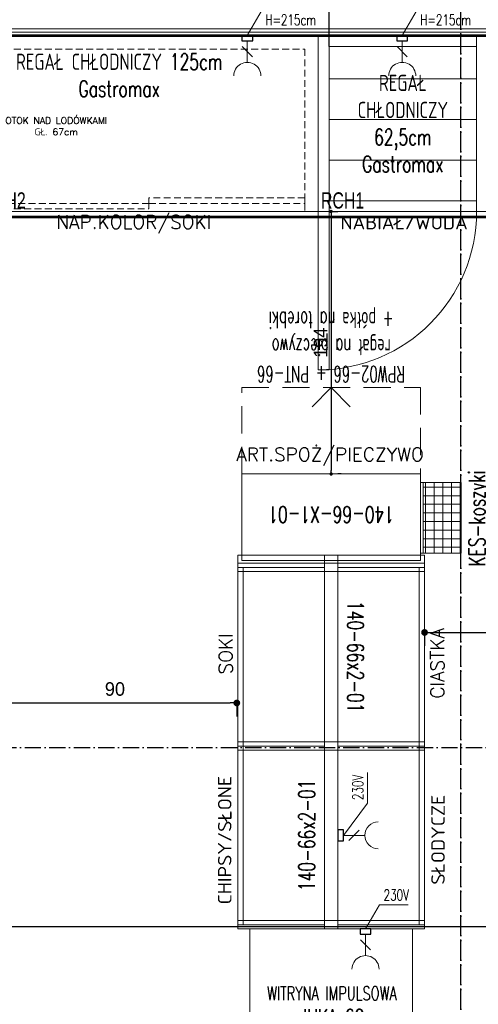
# Model space of a CAD drawing. Header units: metres. Extents: x 5541655 to 5610276, y 5589641 to 5627879.
# Tile 13 of 69: x 5604572 to 5604911, y 5624581 to 5625309. Entities that reach past the tile are written whole.
import ezdxf
from ezdxf.enums import TextEntityAlignment as Align

# ---------------------------------------------------------------- set-up
doc = ezdxf.new("R2010")
doc.units = ezdxf.units.M
doc.header["$MEASUREMENT"] = 0
for name, pattern in [('ACAD_ISO10W100', [18, 12, -3, 0, -3]), ('DASH', [0.75, 0.5, -0.25]), ('DASHED', [19.05, 12.7, -6.35])]:
    doc.linetypes.add(name, pattern=pattern)
doc.layers.get('0').update_dxf_attribs({"linetype": 'CONTINUOUS', "lineweight": 18})
doc.layers.get('Defpoints').update_dxf_attribs({"linetype": 'CONTINUOUS'})
for name, color, linetype in [('2D- Siatka Modularna', 7, 'ACAD_ISO10W100'), ('Budowlane - Opisy', 7, 'CONTINUOUS'), ('Budowlane - Sciany Wew', 7, 'CONTINUOUS'), ('Indeksy_urządzeń_gastronomicznych', 242, 'CONTINUOUS'), ('Otok zielony', 114, 'CONTINUOUS'), ('Ściany', 51, 'CONTINUOUS')]:
    doc.layers.add(name, color=color, linetype=linetype)
doc.layers.add('a___wymiary', color=7, linetype='CONTINUOUS', lineweight=18, true_color=0x000000)
for name, color, linetype, lineweight in [('CHLODNICTWO', 94, 'CONTINUOUS', 20), ('Instalacje elektryczne', 1, 'CONTINUOUS', 20), ('MEBLE PKN', 150, 'CONTINUOUS', 20), ('WYMIARY WEW', 251, 'CONTINUOUS', 13)]:
    doc.layers.add(name, color=color, linetype=linetype, lineweight=lineweight)
doc.layers.add('Otok szary', color=7, linetype='CONTINUOUS', true_color=0x7d7d7d)
doc.styles.add('JACEK_07', font='SIMPLEX.SHX', dxfattribs={"width": 0.7})
doc.styles.add('PL_D50', font='GOTHIC.TTF', dxfattribs={"height": 10})
doc.styles.add('RomanS', font='romans.shx')
doc.styles.get("Standard").update_dxf_attribs({"font": 'simplex.shx'})
doc.dimstyles.new('1_50', dxfattribs={"dimtxt": 20, "dimasz": 5, "dimexe": 1.25, "dimexo": 0.625, "dimgap": 1.5, "dimtad": 1, "dimdec": 3, "dimlfac": 0.5, "dimrnd": 0.1, "dimdsep": 46, "dimtxsty": 'Standard', "dimblk": 'znacznik', "dimcen": 1.5, "dimse1": 1, "dimse2": 1, "dimclrd": 256, "dimclrt": 256, "dimazin": 0, "dimtfac": 1, "dimtdec": 3, "dimtmove": 0, "dimatfit": 3, "dimldrblk": 'znacznik', "dimfxl": 1, "dimarcsym": 0})
doc.dimstyles.new('PLANCO D50', dxfattribs={"dimscale": 0.5, "dimtxt": 10, "dimasz": 5, "dimexe": 10, "dimexo": 15, "dimgap": 5, "dimtad": 1, "dimdec": 0, "dimrnd": 0.5, "dimzin": 12, "dimtxsty": 'PL_D50', "dimblk": 'DOT', "dimcen": 1.25, "dimadec": 0, "dimazin": 0, "dimtfac": 1, "dimtdec": 0, "dimtmove": 1, "dimatfit": 3, "dimldrblk": 'DOT', "dimfxl": 10, "dimfxlon": 1, "dimarcsym": 0})

# ---------------------------------------------------------------- blocks, each defined once
blk = doc.blocks.new('gn-230')
at = {"layer": 'Instalacje elektryczne'}
for p, q in [((-4, 0), (-19.8, 0)), ((-15.65, -3.75), (-8.15, 3.75))]:
    blk.add_line(p, q, dxfattribs=at)
at = {"layer": 'Instalacje elektryczne', "lineweight": 30}
blk.add_lwpolyline([(-4, -4), (0, -4), (0, 4), (-4, 4)], close=True, dxfattribs=at)
at = {"layer": 'Instalacje elektryczne'}
blk.add_arc((-29.8, 0), 10, 270, 90, dxfattribs=at)
blk = doc.blocks.new('*U367')
blk.add_line((0, -41), (60, -41))
at = {"color": 1}
blk.add_lwpolyline([(42.69, 0), (47.84, 8.9), (58.4, 8.9)], dxfattribs=at)
for points in [[(0, 0), (60, 0), (60, -75), (0, -75), (0, 0)], [(58.5, -55), (1.5, -55)], [(58.5, -57), (1.5, -57)], [(58.5, -63), (1.5, -63)], [(58.5, -65), (1.5, -65)]]:
    blk.add_lwpolyline(points)
for points in [[(0, 0), (60, 0), (60, -45), (0, -45)], [(0, -45), (1.5, -45), (1.5, -73), (0, -73)], [(60, -45), (58.5, -45), (58.5, -73), (60, -73)], [(0, -75), (60, -75), (60, -73), (0, -73)]]:
    blk.add_lwpolyline(points, close=True)
at = {"color": 1, "xscale": 0.5, "yscale": 0.5, "zscale": 0.5, "rotation": 89.99999999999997}
blk.add_blockref('gn-230', (42.69, 0), dxfattribs=at)
at = {"color": 1, "insert": (49.38, 14.46), "char_height": 4, "width": 32.4538, "attachment_point": 1, "style": 'RomanS'}
blk.add_mtext('{\\W0.7;230V}', dxfattribs=at)
at = {"color": 242, "insert": (30.27, -28.52), "char_height": 6, "width": 90.5449, "attachment_point": 5, "style": 'JACEK_07'}
blk.add_mtext('{\\H0.83333x;WITRYNA IMPULSOWA\\P}JUKA 60', dxfattribs=at)
blk = doc.blocks.new('*U396')
for p, q in [((58.5, -16), (4, -16)), ((58.5, -31), (4, -31)), ((58.5, -46), (4, -46))]:
    blk.add_line(p, q)
at = {"color": 1}
blk.add_lwpolyline([(31.03, 0), (36.17, 8.9), (57.31, 8.9)], dxfattribs=at)
for points in [[(0, -65), (0, 0)], [(0, 0), (62.5, 0)], [(4, 0), (4, -65)], [(58.5, -65), (58.5, 0)], [(62.5, 0), (62.5, -65)], [(4, -4), (58.5, -4)], [(58.5, -4), (58.5, -61)], [(58.5, -61), (4, -61)], [(62.5, -65), (0, -65)]]:
    blk.add_lwpolyline(points)
blk.add_lwpolyline([(0, -65), (4, -65), (4, -123.5), (0, -123.5)], close=True)
blk.add_arc((0, -65), 58.5, 270, 0)
at = {"color": 1, "xscale": 0.5, "yscale": 0.5, "zscale": 0.5, "rotation": 89.99999999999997}
blk.add_blockref('gn-230', (31.03, 0), dxfattribs=at)
at = {"color": 1, "insert": (37.72, 14.46), "char_height": 4, "width": 32.4538, "attachment_point": 1, "style": 'RomanS'}
blk.add_mtext('{\\W0.7;230V\\PH=215cm}', dxfattribs=at)
at = {"color": 242, "insert": (31.25, -32.5), "char_height": 6, "width": 62.5, "attachment_point": 5, "style": 'JACEK_07'}
blk.add_mtext('REGAŁ\\PCHŁODNICZY\\P62,5cm\\PGastromax', dxfattribs=at)
at = {"layer": 'Indeksy_urządzeń_gastronomicznych', "color": 242, "insert": (1, -64), "char_height": 6, "width": 36.1, "attachment_point": 7, "style": 'JACEK_07'}
blk.add_mtext('\\pxql;{\\fArial|b0|i0|c238|p34;RCH1}', dxfattribs=at)
blk = doc.blocks.new('_Dot')
at = {"color": 0, "linetype": 'ByBlock', "lineweight": -2}
blk.add_line((-0.5, 0), (-1, 0), dxfattribs=at)
at = {"color": 0, "linetype": 'ByBlock', "const_width": 0.5}
blk.add_lwpolyline([(-0.25, 0, 1), (0.25, 0, 1)], format="xyb", close=True, dxfattribs=at)
blk = doc.blocks.new('*D876')
at = {"layer": 'Defpoints', "color": 0}
for p in [(5604552.48, 5624904.05), (5604732.48, 5624904.05), (5604732.48, 5624803.88)]:
    blk.add_point(p, dxfattribs=at)
at = {"layer": 'WYMIARY WEW', "color": 0, "lineweight": -2}
for p, q in [((5604552.48, 5624804.68), (5604552.48, 5624793.88)), ((5604557.48, 5624803.88), (5604727.48, 5624803.88)), ((5604732.48, 5624804.68), (5604732.48, 5624793.88))]:
    blk.add_line(p, q, dxfattribs=at)
at = {"layer": 'WYMIARY WEW', "color": 0, "lineweight": -2, "xscale": 5, "yscale": 5, "zscale": 5, "rotation": 180}
blk.add_blockref('_Dot', (5604552.48, 5624803.88), dxfattribs=at)
at = {"layer": 'WYMIARY WEW', "color": 0, "lineweight": -2, "xscale": 5, "yscale": 5, "zscale": 5}
blk.add_blockref('_Dot', (5604732.48, 5624803.88), dxfattribs=at)
at = {"layer": 'WYMIARY WEW', "color": 0, "insert": (5604642.48, 5624814.14), "char_height": 10, "attachment_point": 5, "style": 'PL_D50'}
blk.add_mtext('90', dxfattribs=at)
blk = doc.blocks.new('*U182')
for points in [[(0, -2.5), (0, 34.5), (3, 34.5), (3, -2.5), (0, -2.5)], [(66, -2.5), (66, 34.5), (69, 34.5), (69, -2.5), (66, -2.5)], [(1.5, 32.5), (67.5, 32.5), (67.5, 2.5), (1.5, 2.5)], [(0, 2.5), (0, -34.5), (3, -34.5), (3, 2.5), (0, 2.5)], [(0, 2.5), (3, 2.5), (3, -2.5), (0, -2.5)], [(66, 2.5), (66, -34.5), (69, -34.5), (69, 2.5), (66, 2.5)], [(69, 2.5), (66, 2.5), (66, -2.5), (69, -2.5)], [(1.5, -2.5), (67.5, -2.5), (67.5, -32.5), (1.5, -32.5)]]:
    blk.add_lwpolyline(points, close=True)
for points in [[(1.5, 2.5), (67.5, 2.5), (67.5, 34.5), (1.5, 34.5), (1.5, 2.5)], [(1.5, -2.5), (67.5, -2.5), (67.5, -34.5), (1.5, -34.5), (1.5, -2.5)]]:
    blk.add_lwpolyline(points)
at = {"color": 1}
blk.add_lwpolyline([(34.5, -4.5), (46.44, -13.4), (57.72, -13.4)], dxfattribs=at)
at = {"color": 1, "xscale": 0.5, "yscale": 0.5, "zscale": 0.5, "rotation": 90}
blk.add_blockref('gn-230', (34.5, -2.5), dxfattribs=at)
at = {"color": 7, "insert": (34.5, 9), "char_height": 6, "width": 69, "attachment_point": 5, "style": 'JACEK_07'}
blk.add_mtext('140-66x2-01', dxfattribs=at)
at = {"color": 1, "insert": (47.55, -7.85), "char_height": 4, "width": 32.4538, "attachment_point": 1, "style": 'RomanS'}
blk.add_mtext('{\\W0.7;230V}', dxfattribs=at)
blk = doc.blocks.new('*U179')
for points in [[(-3, 33), (-3, -33), (-33, -33), (-33, 33)], [(-3, 34.5), (-3, -34.5), (0, -34.5), (0, 34.5)], [(0, -2.5), (-3, -2.5), (-3, 2.5), (0, 2.5)]]:
    blk.add_lwpolyline(points, close=True)
at = {"color": 7, "insert": (-18, 0), "char_height": 6, "width": 66, "attachment_point": 5, "rotation": 270, "style": 'JACEK_07'}
blk.add_mtext('140-66-X1-01', dxfattribs=at)
blk = doc.blocks.new('*U178')
for points in [[(0, -2.5), (0, 34.5), (3, 34.5), (3, -2.5), (0, -2.5)], [(66, -2.5), (66, 34.5), (69, 34.5), (69, -2.5), (66, -2.5)], [(1.5, 32.5), (67.5, 32.5), (67.5, 2.5), (1.5, 2.5)], [(0, 2.5), (0, -34.5), (3, -34.5), (3, 2.5), (0, 2.5)], [(0, 2.5), (3, 2.5), (3, -2.5), (0, -2.5)], [(66, 2.5), (66, -34.5), (69, -34.5), (69, 2.5), (66, 2.5)], [(69, 2.5), (66, 2.5), (66, -2.5), (69, -2.5)], [(1.5, -2.5), (67.5, -2.5), (67.5, -32.5), (1.5, -32.5)]]:
    blk.add_lwpolyline(points, close=True)
for points in [[(1.5, 2.5), (67.5, 2.5), (67.5, 34.5), (1.5, 34.5), (1.5, 2.5)], [(1.5, -2.5), (67.5, -2.5), (67.5, -34.5), (1.5, -34.5), (1.5, -2.5)]]:
    blk.add_lwpolyline(points)
at = {"color": 7, "insert": (34.5, 9), "char_height": 6, "width": 69, "attachment_point": 5, "style": 'JACEK_07'}
blk.add_mtext('140-66x2-01', dxfattribs=at)
blk = doc.blocks.new('*D880')
at = {"layer": 'Defpoints', "color": 0}
for p in [(5605051.05, 5624990.61), (5604871.18, 5624943.06), (5605051.05, 5624855.97)]:
    blk.add_point(p, dxfattribs=at)
at = {"layer": 'WYMIARY WEW', "color": 0, "lineweight": -2}
for p, q in [((5604871.18, 5624856.77), (5604871.18, 5624845.97)), ((5604876.18, 5624855.97), (5605046.05, 5624855.97)), ((5605051.05, 5624856.77), (5605051.05, 5624845.97))]:
    blk.add_line(p, q, dxfattribs=at)
at = {"layer": 'WYMIARY WEW', "color": 0, "lineweight": -2, "xscale": 5, "yscale": 5, "zscale": 5, "rotation": 180}
blk.add_blockref('_Dot', (5604871.18, 5624855.97), dxfattribs=at)
at = {"layer": 'WYMIARY WEW', "color": 0, "lineweight": -2, "xscale": 5, "yscale": 5, "zscale": 5}
blk.add_blockref('_Dot', (5605051.05, 5624855.97), dxfattribs=at)
at = {"layer": 'WYMIARY WEW', "color": 0, "insert": (5604961.11, 5624866.22), "char_height": 10, "attachment_point": 5, "style": 'PL_D50'}
blk.add_mtext('90', dxfattribs=at)
blk = doc.blocks.new('*D887')
at = {"layer": 'Defpoints', "color": 0}
for p in [(5604774.67, 5625166.98), (5604802.15, 5624973.05), (5604802.15, 5624973.05)]:
    blk.add_point(p, dxfattribs=at)
at = {"layer": 'WYMIARY WEW', "color": 0, "lineweight": -2}
for p, q in [((5604801.75, 5625166.98), (5604807.15, 5625166.98)), ((5604802.15, 5625164.48), (5604802.15, 5624975.55)), ((5604809.65, 5624973.05), (5604807.15, 5624973.05))]:
    blk.add_line(p, q, dxfattribs=at)
at = {"layer": 'WYMIARY WEW', "color": 0, "lineweight": -2, "xscale": 2.5, "yscale": 2.5, "zscale": 2.5}
for p, rotation in [((5604802.15, 5625166.98), 90), ((5604802.15, 5624973.05), 270)]:
    blk.add_blockref('_Dot', p, dxfattribs=dict(at, rotation=rotation))
at = {"layer": 'WYMIARY WEW', "color": 0, "insert": (5604794.4, 5625070.02), "char_height": 10, "attachment_point": 5, "rotation": 90, "style": 'PL_D50'}
blk.add_mtext('194', dxfattribs=at)
blk = doc.blocks.new('kes - koszyki ekspozycyjne')
h = blk.add_hatch()
h.set_pattern_fill('ANSI37', color=256, angle=45)
h.set_pattern_definition([(90, (0, 0), (-3.175, 7e-16), []), (180, (0, 0), (-7e-16, -3.175), [])])
h.paths.add_polyline_path([(25462.34, 20696.84), (25462.34, 20682.84), (25488.34, 20682.84), (25488.34, 20696.84)])
for p, q in [((25462.34, 20697.84), (25488.34, 20697.84)), ((25462.34, 20696.84), (25488.34, 20696.84)), ((25462.34, 20696.84), (25488.34, 20696.84))]:
    blk.add_line(p, q)
blk.add_lwpolyline([(25462.34, 20697.84), (25462.34, 20682.84), (25488.34, 20682.84), (25488.34, 20697.84)], close=True)
at = {"color": 7, "insert": (25475.07, 20670.98), "char_height": 6, "width": 88, "attachment_point": 5, "style": 'JACEK_07'}
blk.add_mtext('KES-koszyki \\Pekspozycyjne', dxfattribs=at)
blk = doc.blocks.new('*U214')
blk.add_blockref('kes - koszyki ekspozycyjne', (-25462.34, -20697.84))
blk = doc.blocks.new('Regał chłodniczy GP 125cm')
blk.add_lwpolyline([(0, 0), (125, 0), (125, -65), (0, -65), (0, 0)])
at = {"linetype": 'DASHED', "ltscale": 0.2}
for points in [[(5, -5), (120, -5), (120, -65), (5, -65)], [(62.5, -62), (120, -62), (120, -60), (62.5, -60)], [(5, -64), (62.5, -64), (62.5, -62), (5, -62)]]:
    blk.add_lwpolyline(points, close=True, dxfattribs=at)
at = {"color": 242, "insert": (51.52, -14.68), "char_height": 6, "width": 93.0449, "attachment_point": 5, "style": 'JACEK_07'}
blk.add_mtext('REGAŁ CHŁODNICZY 125cm\\PGastromax', dxfattribs=at)
blk = doc.blocks.new('*U397')
at = {"color": 1}
blk.add_lwpolyline([(98.8, 0), (103.94, 8.9), (125.08, 8.9)], dxfattribs=at)
blk.add_blockref('Regał chłodniczy GP 125cm', (0, 0))
at = {"color": 1, "xscale": 0.5, "yscale": 0.5, "zscale": 0.5, "rotation": 89.99999999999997}
blk.add_blockref('gn-230', (98.8, 0), dxfattribs=at)
at = {"color": 1, "insert": (105.49, 14.46), "char_height": 4, "width": 32.4538, "attachment_point": 1, "style": 'RomanS'}
blk.add_mtext('{\\W0.7;230V\\PH=215cm}', dxfattribs=at)
at = {"layer": 'Indeksy_urządzeń_gastronomicznych', "color": 242, "insert": (1, -64), "char_height": 6, "width": 36.1, "attachment_point": 7, "style": 'JACEK_07'}
blk.add_mtext('\\pxql;{\\fArial|b0|i0|c238|p34;RCH2}', dxfattribs=at)
blk = doc.blocks.new('*U221')
blk.add_lwpolyline([(0, 0), (66, 0), (66, -32), (0, -32)], close=True)
at = {"linetype": 'DASH', "ltscale": 20}
blk.add_lwpolyline([(0, -32), (66, -32), (66, -64), (0, -64)], close=True, dxfattribs=at)
for points in [[(33.01, -32), (33.01, -64), (25.88, -56.7)], [(33.01, -32), (33.01, -64), (40.15, -56.7)]]:
    blk.add_lwpolyline(points, dxfattribs=at)
at = {"color": 7, "insert": (33, -65.87), "char_height": 6, "width": 87.8961, "attachment_point": 2, "style": 'JACEK_07'}
blk.add_mtext('{\\W0.6;RPW02-66 + PNT-66\\Pregał na pieczywo\\P+ półka na torebki}', dxfattribs=at)
blk = doc.blocks.new('*U132')
at = {"linetype": 'DASHED', "const_width": 1}
blk.add_lwpolyline([(-153.25, 0), (159.25, 0), (159.25, -67), (-153.25, -67)], close=True, dxfattribs=at)
at = {"layer": 'Otok szary'}
blk.add_lwpolyline([(-151.03, -0.65), (-150.53, -0.65), (-150.53, -0.65)], dxfattribs=at)
at = {"insert": (0, -33.5), "char_height": 2.5, "width": 50, "attachment_point": 5, "style": 'RomanS'}
blk.add_mtext('OTOK NAD LODÓWKAMI\\PGŁ. 67cm', dxfattribs=at)
blk = doc.blocks.new('znacznik')
at = {"layer": 'a___wymiary'}
for p, q in [((1.39, 0), (-1.39, 0)), ((0, 1.39), (0, -1.39))]:
    blk.add_line(p, q, dxfattribs=at)
at = {"layer": 'a___wymiary', "const_width": 0.2}
blk.add_lwpolyline([(0.88, 0.88), (-0.88, -0.88)], dxfattribs=at)
blk = doc.blocks.new('*D980')
at = {"layer": 'Defpoints', "color": 0}
for p in [(5605833.06, 5624638.77), (5605833.06, 5624636.86), (5603963.06, 5624594.98)]:
    blk.add_point(p, dxfattribs=at)
at = {"layer": 'WYMIARY WEW', "lineweight": -2}
blk.add_line((5603968.06, 5624638.77), (5605828.06, 5624638.77), dxfattribs=at)
at = {"layer": 'WYMIARY WEW', "lineweight": -2, "xscale": 5, "yscale": 5, "zscale": 5, "rotation": 180}
blk.add_blockref('znacznik', (5603963.06, 5624638.77), dxfattribs=at)
at = {"layer": 'WYMIARY WEW', "lineweight": -2, "xscale": 5, "yscale": 5, "zscale": 5}
blk.add_blockref('znacznik', (5605833.06, 5624638.77), dxfattribs=at)
at = {"layer": 'WYMIARY WEW', "insert": (5604989.76, 5624650.27), "char_height": 20, "attachment_point": 5}
blk.add_mtext('935', dxfattribs=at)

msp = doc.modelspace()

# ---------------------------------------------------------------- linework, layer by layer
at = {"layer": '2D- Siatka Modularna', "lineweight": 25}
for p, q in [((5604898.0597, 5623454.9756), (5604898.0597, 5627541.5396)), ((5604898.0597, 5622698.457), (5604898.0597, 5627541.5396)), ((5603345.0596, 5624770.9756), (5606165.0596, 5624770.9756)), ((5603345.0596, 5624770.9756), (5606465.0678, 5624770.9756))]:
    msp.add_line(p, q, dxfattribs=at)
at = {"layer": 'Budowlane - Opisy'}
msp.add_line((5604800.621, 5625288.8843), (5604800.621, 5625337.4387), dxfattribs=at)
at = {"layer": 'Budowlane - Sciany Wew', "color": 251, "linetype": 'Continuous', "lineweight": 20}
for points in [[(5604275.0294, 5625314.4807), (5604275.0294, 5625299.4811), (5605480.5597, 5625299.4811), (5605480.5597, 5625314.4807)], [(5604277.5294, 5625311.9803), (5604277.5294, 5625301.9811), (5605478.0597, 5625301.9811), (5605478.0597, 5625311.9803)]]:
    msp.add_lwpolyline(points, dxfattribs=at)
at = {"layer": 'Ściany', "color": 0, "const_width": 1}
msp.add_lwpolyline([(5604272.5294, 5625316.9811), (5604272.5294, 5625296.9811), (5605483.0597, 5625296.9811), (5605483.0597, 5625316.9811)], dxfattribs=at)

# ---------------------------------------------------------------- block references
at = {"layer": 'CHLODNICTWO', "xscale": 2, "yscale": 2, "zscale": 2}
for name, p in [('*U397', (5604542.621, 5625296.9797)), ('*U396', (5604792.621, 5625296.9797)), ('*U367', (5604742.175, 5624637.0509))]:
    msp.add_blockref(name, p, dxfattribs=at)
at = {"layer": 'MEBLE PKN', "xscale": 2, "yscale": 2, "zscale": 2}
for name, p, rotation in [('*U221', (5604868.175, 5624909.0509), 180), ('*U214', (5604868.175, 5624914.6532), 90), ('*U179', (5604802.175, 5624907.0509), 269.9999999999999), ('*U178', (5604802.175, 5624907.0509), 270), ('*U182', (5604802.175, 5624637.0509), 90)]:
    msp.add_blockref(name, p, dxfattribs=dict(at, rotation=rotation))
at = {"layer": 'Otok zielony', "xscale": 2, "yscale": 2, "zscale": 2}
msp.add_blockref('*U132', (5604599.121, 5625296.9811), dxfattribs=at)

# ---------------------------------------------------------------- texts
at = {"style": 'RomanS'}
for tag, p in [('NAP.KOLOR/SOKI', (5604656.3915, 5625164.158)), ('NABIAŁ/WODA', (5604856.0458, 5625163.7539)), ('ART.SPOŻ/PIECZYWO', (5604801.3447, 5624992.4733))]:
    msp.add_attdef(tag, text='PAPIEROSY', height=10, dxfattribs=at).set_placement(p, align=Align.TOP_CENTER)
for tag, p in [('SOKI', (5604719.2043, 5624840.2559)), ('SOKI', (5604719.2043, 5624840.2559)), ('CIASTKA', (5604875.5237, 5624833.218)), ('CHIPSY/SŁONE', (5604718.5696, 5624702.5239)), ('SŁODYCZE', (5604876.1018, 5624702.8357))]:
    msp.add_attdef(tag, text='PAPIEROSY', height=10, rotation=90, dxfattribs=at).set_placement(p, align=Align.TOP_CENTER)

# ---------------------------------------------------------------- dimensions: what is measured, and where the dimension line sits
at = {"layer": 'WYMIARY WEW'}
dim = msp.add_linear_dim(base=(5604802.1487, 5624973.0509), p1=(5604774.6696, 5625166.9797), p2=(5604802.1487, 5624973.0509), angle=90, dimstyle='PLANCO D50', override={"dimtxsty": 'PL_D50', "dimldrblk": 'Dot', "dimfxl": 0.8}, dxfattribs=at)
dim.commit()
dim.dimension.update_dxf_attribs({"geometry": '*D887', "text_midpoint": (5604794.3972, 5625070.0153)})
for base, p1, p2, picture, middle in [((5605051.0507, 5624855.967), (5604871.175, 5624943.0619), (5605051.0507, 5624990.6112), '*D880', (5604961.1129, 5624866.2186)), ((5604732.4817, 5624803.8836), (5604552.4817, 5624904.0509), (5604732.4817, 5624904.0509), '*D876', (5604642.4817, 5624814.1351))]:
    dim = msp.add_linear_dim(base=base, p1=p1, p2=p2, dimstyle='PLANCO D50', override={"dimscale": 1, "dimlfac": 0.5, "dimblk": 'Dot', "dimfxl": 0.8}, dxfattribs=at)
    dim.commit()
    dim.dimension.update_dxf_attribs({"geometry": picture, "text_midpoint": middle})
dim = msp.add_linear_dim(base=(5605833.0597, 5624638.7726), p1=(5603963.0597, 5624594.9797), p2=(5605833.0597, 5624636.8631), dimstyle='1_50', dxfattribs=at)
dim.commit()
dim.dimension.update_dxf_attribs({"geometry": '*D980', "text_midpoint": (5604989.7584, 5624638.7726), "dimtype": 160})

doc.saveas('drawing.dxf')
